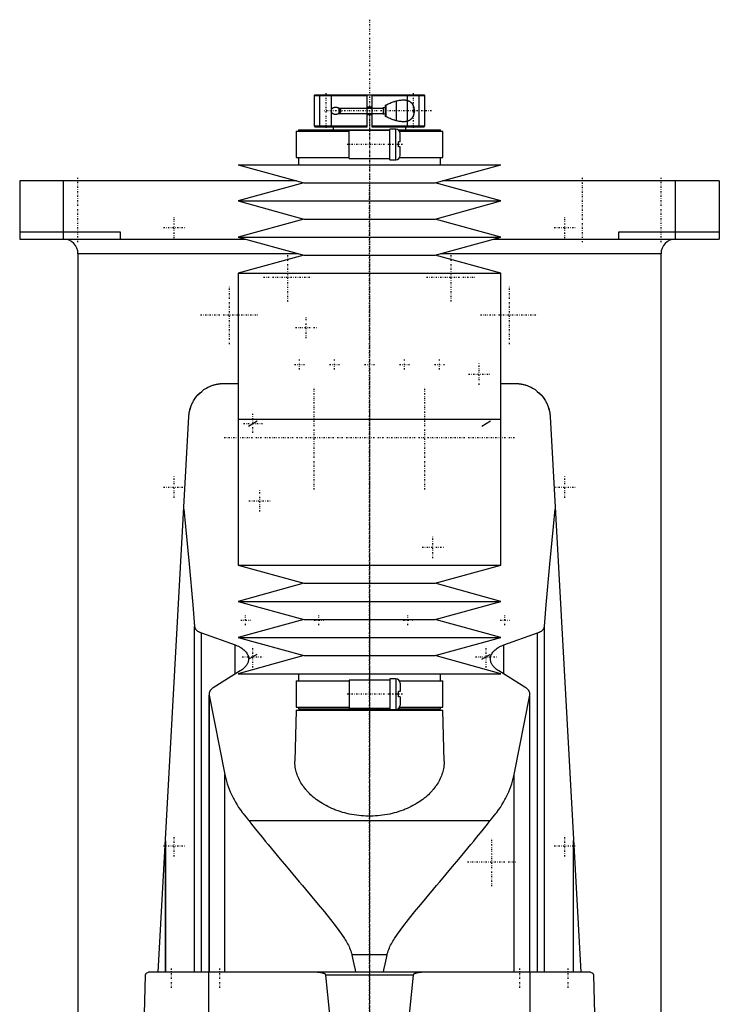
# Model space of a CAD drawing. Extents: x -120 to 120, y -123 to 443.
# Tile 2 of 2: x -120 to 120, y 106 to 443. Entities that reach past the tile are written whole.
import ezdxf

# ---------------------------------------------------------------- set-up
doc = ezdxf.new("R2010")
doc.units = 0
doc.linetypes.add('CENTER', pattern=[1.5, 0.45, -0.5, 0.05, -0.5])
for name, color, linetype in [('AM_0', 7, 'CONTINUOUS'), ('AM_10', 7, 'CONTINUOUS'), ('AM_7', 7, 'CENTER')]:
    doc.layers.add(name, color=color, linetype=linetype)

msp = doc.modelspace()

# ---------------------------------------------------------------- linework, layer by layer
at = {"layer": 'AM_0', "color": 7, "linetype": 'CONTINUOUS'}
for p, q in [((-18.7, 417.5), (-19, 417.2)), ((-19, 417.2), (-19, 406.8)), ((-19, 417.2), (-0.75, 417.2)), ((-18.7, 417.5), (18.7, 417.5)), ((-0.75, 406.5), (-0.75, 417.5)), ((0.75, 417.5), (0.75, 406.5)), ((0.75, 417.2), (19, 417.2)), ((9.1, 415.35), (9.1, 408.65)), ((19, 417.2), (18.7, 417.5)), ((19, 406.8), (19, 417.2)), ((-10.5, 412.93), (-10.5, 411.07)), ((-10.22, 412.73), (-10.22, 411.27)), ((0.75, 413.25), (-0.75, 413.25)), ((5.5, 410.02), (5.5, 413.98)), ((5.6, 414.03), (5.6, 409.97)), ((-0.75, 410.75), (0.75, 410.75)), ((-24.35, 405.5), (-24.35, 405)), ((-24.35, 405.5), (7, 405.5)), ((-19, 406.8), (-18.7, 406.5)), ((-19, 406.8), (-0.75, 406.8)), ((-18.7, 406.5), (-0.75, 406.5)), ((-13, 406.5), (-13.01, 406.51)), ((-12.5, 406.5), (-12.5, 405.5)), ((7, 405.3), (-7, 405.3)), ((-7, 395.7), (-7, 405.3)), ((0.75, 406.8), (19, 406.8)), ((0.75, 406.5), (18.7, 406.5)), ((9, 405.75), (7, 405.75)), ((7, 395.25), (7, 405.75)), ((9, 395.25), (9, 405.75)), ((9.83, 405.5), (24.35, 405.5)), ((12.5, 405.5), (12.5, 406.5)), ((13.01, 406.51), (13, 406.5)), ((18.7, 406.5), (19, 406.8)), ((24.35, 405), (24.35, 405.5)), ((-25.15, 405), (-25.15, 396)), ((-25.15, 405), (-7, 405)), ((10.3, 405), (25.15, 405)), ((10.5, 401.4), (10.5, 404.25)), ((25.15, 396), (25.15, 405)), ((10.5, 401.4), (10, 401.4)), ((10, 399.6), (10, 401.4)), ((10.5, 399.6), (10, 399.6)), ((10.5, 396.75), (10.5, 399.6)), ((-25.15, 396), (-7, 396)), ((-24.35, 396), (-24.35, 393.5)), ((-7, 395.7), (7, 395.7)), ((7, 395.25), (9, 395.25)), ((10.3, 396), (25.15, 396)), ((24.35, 393.5), (24.35, 396)), ((-45, 393.5), (-22.5, 387.3)), ((-45, 393.5), (45, 393.5)), ((22.5, 387.3), (45, 393.5)), ((-120, 388), (-120, 368)), ((-25.04, 388), (-120, 388)), ((-105, 368), (-105, 388)), ((-22.5, 387.3), (-45, 381.1)), ((-22.5, 387.3), (22.5, 387.3)), ((45, 381.1), (22.5, 387.3)), ((120, 388), (25.04, 388)), ((105, 368), (105, 388)), ((120, 388), (120, 368)), ((-45, 381.1), (-22.5, 374.9)), ((-45, 381.1), (45, 381.1)), ((22.5, 374.9), (45, 381.1)), ((-22.5, 374.9), (-45, 368.7)), ((-22.5, 374.9), (22.5, 374.9)), ((45, 368.7), (22.5, 374.9)), ((-120, 370.5), (-85.5, 370.5)), ((-85.5, 370.5), (-85.5, 368)), ((-45, 368.7), (-22.5, 362.5)), ((-45, 368.7), (45, 368.7)), ((22.5, 362.5), (45, 368.7)), ((85.5, 370.5), (120, 370.5)), ((85.5, 368), (85.5, 370.5)), ((-120, 368), (-42.46, 368)), ((42.46, 368), (120, 368)), ((-100, 363), (-100, 25)), ((-24.34, 363), (-100, 363)), ((-22.5, 362.5), (-45, 356.3)), ((-22.5, 362.5), (22.5, 362.5)), ((45, 356.3), (22.5, 362.5)), ((100, 363), (24.34, 363)), ((100, 25), (100, 363)), ((-45, 356.3), (-45, 306.25)), ((-45, 356.3), (45, 356.3)), ((45, 306.25), (45, 356.3)), ((-50, 318.5), (-45, 318.5)), ((45, 318.5), (50, 318.5)), ((-72.48, 116.6), (-61.98, 307.16)), ((-45, 306.25), (-45, 256.2)), ((-45, 306.25), (45, 306.25)), ((-45, 306.25), (0, 306.25)), ((45, 256.2), (45, 306.25)), ((61.98, 307.16), (72.48, 116.6)), ((-45, 256.2), (-22.5, 250)), ((-45, 256.2), (45, 256.2)), ((22.5, 250), (45, 256.2)), ((-22.5, 250), (-45, 243.8)), ((-22.5, 250), (22.5, 250)), ((45, 243.8), (22.5, 250)), ((-45, 243.8), (-22.5, 237.6)), ((-45, 243.8), (45, 243.8)), ((22.5, 237.6), (45, 243.8)), ((-22.5, 237.6), (-45, 231.4)), ((-22.5, 237.6), (22.5, 237.6)), ((45, 231.4), (22.5, 237.6)), ((-60, 116.6), (-60, 235.17)), ((-57.68, 116.6), (-57.68, 232.98)), ((-57.68, 232.98), (-46.13, 228.89)), ((46.13, 228.89), (57.68, 232.98)), ((57.68, 116.6), (57.68, 232.98)), ((60, 116.6), (60, 235.17)), ((-45, 231.4), (-22.5, 225.2)), ((-45, 231.4), (45, 231.4)), ((22.5, 225.2), (45, 231.4)), ((-46.13, 218.85), (-46.13, 228.89)), ((46.13, 218.85), (46.13, 228.89)), ((-22.5, 225.2), (-45, 219)), ((-22.5, 225.2), (22.5, 225.2)), ((45, 219), (22.5, 225.2)), ((-44.32, 219.97), (-53.59, 214.2)), ((53.59, 214.2), (44.32, 219.97)), ((-45, 219), (45, 219)), ((-25.15, 216.5), (-25.15, 207.5)), ((-25.15, 216.5), (-7, 216.5)), ((-24.35, 219), (-24.35, 216.5)), ((7, 216.8), (-7, 216.8)), ((-7, 216.8), (-7, 207.2)), ((9, 217.25), (7, 217.25)), ((7, 217.25), (7, 206.75)), ((9, 217.25), (9, 206.75)), ((10.3, 216.5), (25.15, 216.5)), ((24.35, 216.5), (24.35, 219)), ((25.15, 207.5), (25.15, 216.5)), ((10, 211.1), (10, 212.9)), ((10.5, 212.9), (10, 212.9)), ((10.5, 215.75), (10.5, 212.9)), ((-55, 212.05), (-55, 116.6)), ((-54.96, 116.6), (-54.96, 211.64)), ((-54.96, 211.64), (-49.57, 184.45)), ((10.5, 211.1), (10, 211.1)), ((10.5, 211.1), (10.5, 208.25)), ((49.57, 184.45), (54.96, 211.64)), ((54.96, 116.6), (54.96, 211.64)), ((55, 116.6), (55, 212.05)), ((-25.17, 206.5), (-25.59, 189.04)), ((-25.17, 206.5), (25.18, 206.5)), ((-25.15, 207.5), (-7, 207.5)), ((-24.35, 207.5), (-24.35, 207)), ((-24.35, 207), (7, 207)), ((-24.17, 207), (-24.17, 206.5)), ((-7, 207.2), (7, 207.2)), ((7, 206.75), (9, 206.75)), ((9.83, 207), (24.35, 207)), ((10.3, 207.5), (25.15, 207.5)), ((24.18, 206.5), (24.18, 207)), ((24.35, 207), (24.35, 207.5)), ((25.59, 189.04), (25.18, 206.5)), ((-49.57, 116.6), (-49.57, 184.45)), ((49.57, 116.6), (49.57, 184.45)), ((41.3, 168.52), (-41.3, 168.52)), ((-70, 116.6), (-70, 161.75)), ((-70, 161.67), (-70, 116.6)), ((70, 116.6), (70, 161.75)), ((70, 116.6), (70, 161.67)), ((6.05, 122.62), (-6.05, 122.62)), ((-79, 34.5), (-76.83, 115.63)), ((75.83, 116.6), (-75.83, 116.6)), ((-55.06, 34.5), (-55.06, 116.6)), ((14.95, 115.63), (-14.95, 115.63)), ((55.06, 34.5), (55.06, 116.6)), ((76.83, 115.63), (79, 34.5))]:
    msp.add_line(p, q, dxfattribs=at)
for points in [[(5.5, 413.98, 0), (5.67, 414.06, 0), (6.02, 414.22, 0), (6.37, 414.38, 0), (6.55, 414.45, 0), (6.72, 414.53, 0), (7.08, 414.67, 0), (7.43, 414.81, 0), (7.79, 414.94, 0), (8.14, 415.06, 0), (8.49, 415.17, 0), (8.67, 415.23, 0), (8.84, 415.28, 0), (9.19, 415.38, 0), (9.54, 415.47, 0), (9.88, 415.54, 0), (10.21, 415.61, 0), (10.55, 415.66, 0), (10.71, 415.69, 0), (10.87, 415.7, 0), (11.19, 415.73, 0), (11.51, 415.75, 0), (11.66, 415.75, 0)], [(11.66, 415.75, 0), (11.71, 415.75, 0), (11.81, 415.75, 0), (11.92, 415.74, 0), (11.97, 415.74, 0), (12.02, 415.74, 0), (12.12, 415.73, 0), (12.21, 415.72, 0), (12.31, 415.71, 0), (12.41, 415.7, 0), (12.5, 415.69, 0), (12.55, 415.68, 0), (12.6, 415.67, 0), (12.7, 415.65, 0), (12.79, 415.63, 0), (12.89, 415.6, 0), (12.98, 415.58, 0), (13.08, 415.55, 0), (13.13, 415.53, 0), (13.17, 415.51, 0), (13.27, 415.48, 0), (13.36, 415.44, 0), (13.41, 415.42, 0), (13.45, 415.4, 0), (13.54, 415.35, 0), (13.63, 415.31, 0), (13.68, 415.28, 0), (13.72, 415.26, 0), (13.81, 415.2, 0), (13.89, 415.15, 0), (13.98, 415.09, 0), (14.06, 415.02, 0), (14.14, 414.96, 0), (14.18, 414.92, 0), (14.22, 414.89, 0), (14.29, 414.81, 0), (14.36, 414.74, 0), (14.43, 414.66, 0), (14.5, 414.58, 0), (14.57, 414.5, 0), (14.6, 414.45, 0), (14.63, 414.41, 0), (14.69, 414.32, 0), (14.74, 414.23, 0), (14.8, 414.13, 0), (14.85, 414.03, 0), (14.9, 413.93, 0), (14.93, 413.88, 0), (14.95, 413.82, 0), (15, 413.71, 0), (15.04, 413.59, 0), (15.08, 413.48, 0), (15.12, 413.36, 0), (15.16, 413.23, 0), (15.17, 413.17, 0), (15.19, 413.11, 0), (15.22, 412.98, 0), (15.24, 412.85, 0), (15.26, 412.72, 0), (15.28, 412.59, 0), (15.29, 412.46, 0), (15.3, 412.39, 0), (15.3, 412.32, 0), (15.31, 412.19, 0), (15.31, 412.06, 0), (15.31, 412, 0), (15.31, 411.94, 0), (15.31, 411.81, 0), (15.3, 411.68, 0), (15.3, 411.61, 0), (15.29, 411.54, 0), (15.28, 411.41, 0), (15.26, 411.28, 0), (15.24, 411.15, 0), (15.22, 411.02, 0), (15.19, 410.89, 0), (15.17, 410.83, 0), (15.16, 410.77, 0), (15.12, 410.64, 0), (15.08, 410.52, 0), (15.04, 410.41, 0), (15, 410.29, 0), (14.95, 410.18, 0), (14.93, 410.12, 0), (14.9, 410.07, 0), (14.85, 409.97, 0), (14.8, 409.87, 0), (14.74, 409.77, 0), (14.69, 409.68, 0), (14.63, 409.59, 0), (14.6, 409.55, 0), (14.57, 409.5, 0), (14.5, 409.42, 0), (14.43, 409.34, 0), (14.36, 409.26, 0), (14.29, 409.19, 0), (14.22, 409.11, 0), (14.18, 409.08, 0), (14.14, 409.04, 0), (14.06, 408.98, 0), (13.98, 408.91, 0), (13.89, 408.85, 0), (13.81, 408.8, 0), (13.72, 408.74, 0), (13.68, 408.72, 0), (13.63, 408.69, 0), (13.54, 408.65, 0), (13.45, 408.6, 0), (13.41, 408.58, 0), (13.36, 408.56, 0), (13.27, 408.52, 0), (13.17, 408.49, 0), (13.13, 408.47, 0), (13.08, 408.45, 0), (12.98, 408.42, 0), (12.89, 408.4, 0), (12.79, 408.37, 0), (12.7, 408.35, 0), (12.6, 408.33, 0), (12.55, 408.32, 0), (12.5, 408.31, 0), (12.41, 408.3, 0), (12.31, 408.29, 0), (12.21, 408.28, 0), (12.12, 408.27, 0), (12.02, 408.26, 0), (11.97, 408.26, 0), (11.92, 408.26, 0), (11.81, 408.25, 0), (11.71, 408.25, 0), (11.66, 408.25, 0)], [(-11.66, 410.75, 0), (-11.68, 410.75, 0), (-11.72, 410.75, 0), (-11.75, 410.75, 0), (-11.77, 410.75, 0), (-11.79, 410.75, 0), (-11.82, 410.76, 0), (-11.86, 410.76, 0), (-11.9, 410.76, 0), (-11.93, 410.77, 0), (-11.97, 410.77, 0), (-11.99, 410.78, 0), (-12.01, 410.78, 0), (-12.04, 410.79, 0), (-12.08, 410.8, 0), (-12.12, 410.8, 0), (-12.15, 410.81, 0), (-12.19, 410.82, 0), (-12.21, 410.83, 0), (-12.22, 410.84, 0), (-12.26, 410.85, 0), (-12.3, 410.86, 0), (-12.31, 410.87, 0), (-12.33, 410.87, 0), (-12.36, 410.89, 0), (-12.4, 410.91, 0), (-12.42, 410.91, 0), (-12.43, 410.92, 0), (-12.47, 410.94, 0), (-12.5, 410.96, 0), (-12.53, 410.98, 0), (-12.56, 411, 0), (-12.59, 411.02, 0), (-12.61, 411.03, 0), (-12.62, 411.04, 0), (-12.65, 411.06, 0), (-12.68, 411.09, 0), (-12.71, 411.11, 0), (-12.74, 411.14, 0), (-12.77, 411.16, 0), (-12.78, 411.18, 0), (-12.79, 411.19, 0), (-12.82, 411.22, 0), (-12.85, 411.25, 0), (-12.87, 411.28, 0), (-12.89, 411.31, 0), (-12.92, 411.35, 0), (-12.93, 411.37, 0), (-12.94, 411.38, 0), (-12.96, 411.42, 0), (-12.98, 411.46, 0), (-13, 411.5, 0), (-13.02, 411.54, 0), (-13.04, 411.58, 0), (-13.04, 411.6, 0), (-13.05, 411.62, 0), (-13.06, 411.67, 0), (-13.08, 411.71, 0), (-13.09, 411.75, 0), (-13.1, 411.8, 0), (-13.1, 411.84, 0), (-13.1, 411.86, 0), (-13.11, 411.89, 0), (-13.11, 411.93, 0), (-13.11, 411.98, 0), (-13.11, 412, 0), (-13.11, 412.02, 0), (-13.11, 412.07, 0), (-13.11, 412.11, 0), (-13.1, 412.14, 0), (-13.1, 412.16, 0), (-13.1, 412.2, 0), (-13.09, 412.25, 0), (-13.08, 412.29, 0), (-13.06, 412.33, 0), (-13.05, 412.38, 0), (-13.04, 412.4, 0), (-13.04, 412.42, 0), (-13.02, 412.46, 0), (-13, 412.5, 0), (-12.98, 412.54, 0), (-12.96, 412.58, 0), (-12.94, 412.62, 0), (-12.93, 412.63, 0), (-12.92, 412.65, 0), (-12.89, 412.69, 0), (-12.87, 412.72, 0), (-12.85, 412.75, 0), (-12.82, 412.78, 0), (-12.79, 412.81, 0), (-12.78, 412.82, 0), (-12.77, 412.84, 0), (-12.74, 412.86, 0), (-12.71, 412.89, 0), (-12.68, 412.91, 0), (-12.65, 412.94, 0), (-12.62, 412.96, 0), (-12.61, 412.97, 0), (-12.59, 412.98, 0), (-12.56, 413, 0), (-12.53, 413.02, 0), (-12.5, 413.04, 0), (-12.47, 413.06, 0), (-12.43, 413.08, 0), (-12.42, 413.09, 0), (-12.4, 413.09, 0), (-12.36, 413.11, 0), (-12.33, 413.13, 0), (-12.31, 413.13, 0), (-12.3, 413.14, 0), (-12.26, 413.15, 0), (-12.22, 413.16, 0), (-12.21, 413.17, 0), (-12.19, 413.18, 0), (-12.15, 413.19, 0), (-12.12, 413.2, 0), (-12.08, 413.2, 0), (-12.04, 413.21, 0), (-12.01, 413.22, 0), (-11.99, 413.22, 0), (-11.97, 413.23, 0), (-11.93, 413.23, 0), (-11.9, 413.24, 0), (-11.86, 413.24, 0), (-11.82, 413.24, 0), (-11.79, 413.25, 0), (-11.77, 413.25, 0), (-11.75, 413.25, 0), (-11.72, 413.25, 0), (-11.68, 413.25, 0), (-11.66, 413.25, 0)], [(-11.66, 413.25, 0), (-11.62, 413.25, 0), (-11.54, 413.25, 0), (-11.46, 413.24, 0), (-11.42, 413.24, 0), (-11.38, 413.23, 0), (-11.3, 413.22, 0), (-11.21, 413.2, 0), (-11.13, 413.18, 0), (-11.04, 413.16, 0), (-10.96, 413.14, 0), (-10.92, 413.12, 0), (-10.88, 413.11, 0), (-10.79, 413.08, 0), (-10.71, 413.04, 0), (-10.63, 413, 0), (-10.55, 412.96, 0), (-10.47, 412.91, 0), (-10.44, 412.89, 0), (-10.4, 412.87, 0), (-10.33, 412.81, 0), (-10.26, 412.76, 0), (-10.22, 412.73, 0)], [(-10.22, 412.73, 0), (-10.19, 412.7, 0), (-10.13, 412.63, 0), (-10.09, 412.59, 0), (-10.08, 412.58, 0), (-10.07, 412.57, 0), (-10.06, 412.56, 0), (-10.06, 412.56, 0), (-10.05, 412.55, 0), (-10.04, 412.53, 0), (-10.04, 412.53, 0), (-10.03, 412.52, 0), (-10.02, 412.51, 0), (-10.01, 412.5, 0), (-10.01, 412.49, 0), (-10, 412.48, 0), (-9.99, 412.47, 0), (-9.99, 412.46, 0), (-9.98, 412.44, 0), (-9.97, 412.43, 0), (-9.96, 412.42, 0), (-9.96, 412.41, 0), (-9.95, 412.4, 0), (-9.95, 412.39, 0), (-9.94, 412.37, 0), (-9.93, 412.36, 0), (-9.93, 412.34, 0), (-9.92, 412.33, 0), (-9.92, 412.32, 0), (-9.91, 412.32, 0), (-9.91, 412.3, 0), (-9.9, 412.29, 0), (-9.89, 412.27, 0), (-9.89, 412.26, 0), (-9.88, 412.24, 0), (-9.88, 412.23, 0), (-9.88, 412.23, 0), (-9.88, 412.21, 0), (-9.87, 412.2, 0), (-9.87, 412.18, 0), (-9.86, 412.17, 0), (-9.86, 412.15, 0), (-9.86, 412.14, 0), (-9.86, 412.13, 0), (-9.86, 412.12, 0), (-9.85, 412.1, 0), (-9.85, 412.09, 0), (-9.85, 412.07, 0), (-9.85, 412.06, 0), (-9.85, 412.05, 0), (-9.85, 412.04, 0), (-9.85, 412.02, 0), (-9.85, 412.01, 0), (-9.85, 412, 0), (-9.85, 411.99, 0), (-9.85, 411.98, 0), (-9.85, 411.96, 0), (-9.85, 411.95, 0), (-9.85, 411.94, 0), (-9.85, 411.93, 0), (-9.85, 411.91, 0), (-9.85, 411.9, 0), (-9.86, 411.88, 0), (-9.86, 411.87, 0), (-9.86, 411.86, 0), (-9.86, 411.85, 0), (-9.86, 411.83, 0), (-9.87, 411.82, 0), (-9.87, 411.8, 0), (-9.88, 411.79, 0), (-9.88, 411.77, 0), (-9.88, 411.77, 0), (-9.88, 411.76, 0), (-9.89, 411.74, 0), (-9.89, 411.73, 0), (-9.9, 411.71, 0), (-9.91, 411.7, 0), (-9.91, 411.68, 0), (-9.92, 411.68, 0), (-9.92, 411.67, 0), (-9.93, 411.66, 0), (-9.93, 411.64, 0), (-9.94, 411.63, 0), (-9.95, 411.61, 0), (-9.95, 411.6, 0), (-9.96, 411.59, 0), (-9.96, 411.58, 0), (-9.97, 411.57, 0), (-9.98, 411.56, 0), (-9.99, 411.54, 0), (-9.99, 411.53, 0), (-10, 411.52, 0), (-10.01, 411.51, 0), (-10.01, 411.5, 0), (-10.02, 411.49, 0), (-10.03, 411.48, 0), (-10.04, 411.47, 0), (-10.04, 411.47, 0), (-10.05, 411.45, 0), (-10.06, 411.44, 0), (-10.06, 411.44, 0), (-10.07, 411.43, 0), (-10.08, 411.42, 0), (-10.09, 411.41, 0), (-10.13, 411.37, 0), (-10.19, 411.3, 0), (-10.22, 411.27, 0)], [(-10.22, 411.27, 0), (-10.26, 411.24, 0), (-10.33, 411.19, 0), (-10.4, 411.13, 0), (-10.44, 411.11, 0), (-10.47, 411.09, 0), (-10.55, 411.04, 0), (-10.63, 411, 0), (-10.71, 410.96, 0), (-10.79, 410.92, 0), (-10.88, 410.89, 0), (-10.92, 410.88, 0), (-10.96, 410.86, 0), (-11.04, 410.84, 0), (-11.13, 410.82, 0), (-11.21, 410.8, 0), (-11.3, 410.78, 0), (-11.38, 410.77, 0), (-11.42, 410.76, 0), (-11.46, 410.76, 0), (-11.54, 410.75, 0), (-11.62, 410.75, 0), (-11.66, 410.75, 0)], [(11.66, 408.25, 0), (11.51, 408.25, 0), (11.19, 408.27, 0), (10.87, 408.3, 0), (10.71, 408.31, 0), (10.55, 408.34, 0), (10.21, 408.39, 0), (9.88, 408.46, 0), (9.54, 408.53, 0), (9.19, 408.62, 0), (8.84, 408.72, 0), (8.67, 408.77, 0), (8.49, 408.83, 0), (8.14, 408.94, 0), (7.79, 409.06, 0), (7.43, 409.19, 0), (7.08, 409.33, 0), (6.72, 409.47, 0), (6.55, 409.55, 0), (6.37, 409.62, 0), (6.02, 409.78, 0), (5.67, 409.94, 0), (5.5, 410.02, 0)], [(-61.98, 307.16, 0), (-61.96, 307.53, 0), (-61.87, 308.27, 0), (-61.74, 309.01, 0), (-61.65, 309.37, 0), (-61.55, 309.74, 0), (-61.32, 310.47, 0), (-61.04, 311.19, 0), (-60.71, 311.91, 0), (-60.33, 312.6, 0), (-59.9, 313.28, 0), (-59.66, 313.62, 0), (-59.41, 313.95, 0), (-58.86, 314.59, 0), (-58.25, 315.21, 0), (-57.57, 315.81, 0), (-56.8, 316.39, 0), (-55.93, 316.93, 0), (-55.41, 317.21, 0), (-55.32, 317.26, 0), (-55.13, 317.35, 0), (-54.93, 317.44, 0), (-54.82, 317.49, 0), (-54.72, 317.53, 0), (-54.5, 317.63, 0), (-54.27, 317.71, 0), (-54.03, 317.8, 0), (-53.79, 317.89, 0), (-53.53, 317.97, 0), (-53.39, 318.01, 0), (-53.26, 318.05, 0), (-52.97, 318.13, 0), (-52.67, 318.2, 0), (-52.49, 318.24, 0), (-52.44, 318.25, 0), (-52.38, 318.26, 0), (-52.36, 318.27, 0), (-52.33, 318.27, 0), (-52.27, 318.28, 0), (-52.21, 318.29, 0), (-52.15, 318.31, 0), (-52.09, 318.32, 0), (-52.03, 318.33, 0), (-52, 318.33, 0), (-51.97, 318.34, 0), (-51.91, 318.35, 0), (-51.84, 318.36, 0), (-51.78, 318.37, 0), (-51.71, 318.38, 0), (-51.64, 318.39, 0), (-51.61, 318.39, 0), (-51.57, 318.4, 0), (-51.5, 318.41, 0), (-51.43, 318.41, 0), (-51.4, 318.42, 0), (-51.36, 318.42, 0), (-51.29, 318.43, 0), (-51.21, 318.44, 0), (-51.18, 318.44, 0), (-51.14, 318.45, 0), (-51.06, 318.45, 0), (-50.99, 318.46, 0), (-50.91, 318.47, 0), (-50.83, 318.47, 0), (-50.76, 318.48, 0), (-50.72, 318.48, 0), (-50.68, 318.48, 0), (-50.6, 318.48, 0), (-50.52, 318.49, 0), (-50.44, 318.49, 0), (-50.36, 318.49, 0), (-50.28, 318.5, 0), (-50.24, 318.5, 0), (-50.2, 318.5, 0), (-50.12, 318.5, 0), (-50.04, 318.5, 0), (-50, 318.5, 0)], [(50, 318.5, 0), (50.04, 318.5, 0), (50.12, 318.5, 0), (50.2, 318.5, 0), (50.24, 318.5, 0), (50.28, 318.5, 0), (50.36, 318.49, 0), (50.44, 318.49, 0), (50.52, 318.49, 0), (50.6, 318.48, 0), (50.68, 318.48, 0), (50.72, 318.48, 0), (50.76, 318.48, 0), (50.83, 318.47, 0), (50.91, 318.47, 0), (50.99, 318.46, 0), (51.06, 318.45, 0), (51.14, 318.45, 0), (51.18, 318.44, 0), (51.21, 318.44, 0), (51.29, 318.43, 0), (51.36, 318.42, 0), (51.4, 318.42, 0), (51.43, 318.41, 0), (51.5, 318.41, 0), (51.57, 318.4, 0), (51.61, 318.39, 0), (51.64, 318.39, 0), (51.71, 318.38, 0), (51.78, 318.37, 0), (51.84, 318.36, 0), (51.91, 318.35, 0), (51.97, 318.34, 0), (52, 318.33, 0), (52.03, 318.33, 0), (52.09, 318.32, 0), (52.15, 318.31, 0), (52.21, 318.29, 0), (52.27, 318.28, 0), (52.33, 318.27, 0), (52.36, 318.27, 0), (52.38, 318.26, 0), (52.44, 318.25, 0), (52.49, 318.24, 0), (52.67, 318.2, 0), (52.97, 318.13, 0), (53.26, 318.05, 0), (53.39, 318.01, 0), (53.53, 317.97, 0), (53.79, 317.89, 0), (54.03, 317.8, 0), (54.27, 317.71, 0), (54.5, 317.63, 0), (54.72, 317.53, 0), (54.82, 317.49, 0), (54.93, 317.44, 0), (55.13, 317.35, 0), (55.32, 317.26, 0), (55.41, 317.21, 0), (55.93, 316.93, 0), (56.8, 316.39, 0), (57.57, 315.81, 0), (58.25, 315.21, 0), (58.86, 314.59, 0), (59.41, 313.95, 0), (59.66, 313.62, 0), (59.9, 313.28, 0), (60.33, 312.6, 0), (60.71, 311.91, 0), (61.04, 311.19, 0), (61.32, 310.47, 0), (61.55, 309.74, 0), (61.65, 309.37, 0), (61.74, 309.01, 0), (61.87, 308.27, 0), (61.96, 307.53, 0), (61.98, 307.16, 0)], [(-60.27, 312.71, 0), (-60.18, 312.86, 0), (-59.99, 313.14, 0), (-59.8, 313.42, 0), (-59.71, 313.56, 0), (-59.61, 313.69, 0), (-59.42, 313.93, 0), (-59.24, 314.16, 0), (-59.07, 314.36, 0), (-58.91, 314.54, 0), (-58.76, 314.7, 0), (-58.69, 314.78, 0), (-58.62, 314.85, 0), (-58.49, 314.99, 0), (-58.37, 315.1, 0), (-58.26, 315.2, 0), (-58.18, 315.28, 0), (-58.11, 315.35, 0), (-58.08, 315.37, 0), (-58.05, 315.4, 0), (-58.02, 315.43, 0), (-58, 315.44, 0), (-58, 315.44, 0)], [(58, 315.44, 0), (58, 315.44, 0), (58.02, 315.43, 0), (58.05, 315.4, 0), (58.08, 315.37, 0), (58.11, 315.35, 0), (58.18, 315.28, 0), (58.26, 315.2, 0), (58.37, 315.1, 0), (58.49, 314.99, 0), (58.62, 314.85, 0), (58.69, 314.78, 0), (58.76, 314.7, 0), (58.91, 314.54, 0), (59.07, 314.36, 0), (59.24, 314.16, 0), (59.42, 313.93, 0), (59.61, 313.69, 0), (59.71, 313.56, 0), (59.8, 313.42, 0), (59.99, 313.14, 0), (60.18, 312.86, 0), (60.27, 312.71, 0)], [(-61.98, 307.16, 0), (-61.97, 307.32, 0), (-61.94, 307.65, 0), (-61.91, 307.97, 0), (-61.89, 308.13, 0), (-61.86, 308.3, 0), (-61.81, 308.62, 0), (-61.75, 308.94, 0), (-61.68, 309.26, 0), (-61.6, 309.57, 0), (-61.51, 309.89, 0), (-61.47, 310.04, 0), (-61.42, 310.2, 0), (-61.31, 310.51, 0), (-61.2, 310.81, 0), (-61.08, 311.11, 0), (-60.95, 311.41, 0), (-60.81, 311.71, 0), (-60.74, 311.86, 0), (-60.66, 312, 0), (-60.51, 312.29, 0), (-60.35, 312.57, 0), (-60.27, 312.71, 0)], [(60.27, 312.71, 0), (60.35, 312.57, 0), (60.51, 312.29, 0), (60.66, 312, 0), (60.74, 311.86, 0), (60.81, 311.71, 0), (60.95, 311.41, 0), (61.08, 311.11, 0), (61.2, 310.81, 0), (61.31, 310.51, 0), (61.42, 310.2, 0), (61.47, 310.04, 0), (61.51, 309.89, 0), (61.6, 309.57, 0), (61.68, 309.26, 0), (61.75, 308.94, 0), (61.81, 308.62, 0), (61.86, 308.3, 0), (61.89, 308.13, 0), (61.91, 307.97, 0), (61.94, 307.65, 0), (61.97, 307.32, 0), (61.98, 307.16, 0)], [(-63.73, 275.44, 0), (-63.09, 269.45, 0), (-61.84, 256.58, 0), (-60.6, 242.59, 0), (-60, 235.17, 0)], [(60, 235.17, 0), (60.6, 242.59, 0), (61.84, 256.58, 0), (63.09, 269.45, 0), (63.73, 275.44, 0)], [(-60, 235.17, 0), (-59.99, 235.1, 0), (-59.96, 234.97, 0), (-59.93, 234.83, 0), (-59.9, 234.76, 0), (-59.88, 234.69, 0), (-59.81, 234.55, 0), (-59.73, 234.41, 0), (-59.64, 234.27, 0), (-59.53, 234.14, 0), (-59.41, 234.01, 0), (-59.34, 233.94, 0), (-59.28, 233.88, 0), (-59.13, 233.75, 0), (-58.97, 233.63, 0), (-58.81, 233.52, 0), (-58.63, 233.41, 0), (-58.44, 233.31, 0), (-58.34, 233.26, 0), (-58.24, 233.21, 0), (-58.03, 233.12, 0), (-57.8, 233.03, 0), (-57.68, 232.98, 0)], [(57.68, 232.98, 0), (57.8, 233.03, 0), (58.03, 233.12, 0), (58.24, 233.21, 0), (58.34, 233.26, 0), (58.44, 233.31, 0), (58.63, 233.41, 0), (58.81, 233.52, 0), (58.97, 233.63, 0), (59.13, 233.75, 0), (59.28, 233.88, 0), (59.34, 233.94, 0), (59.41, 234.01, 0), (59.53, 234.14, 0), (59.64, 234.27, 0), (59.73, 234.41, 0), (59.81, 234.55, 0), (59.88, 234.69, 0), (59.9, 234.76, 0), (59.93, 234.83, 0), (59.96, 234.97, 0), (59.99, 235.1, 0), (60, 235.17, 0)], [(-46.13, 228.89, 0), (-45.89, 228.8, 0), (-45.41, 228.6, 0), (-44.96, 228.4, 0), (-44.75, 228.29, 0), (-44.54, 228.18, 0), (-44.16, 227.95, 0), (-43.79, 227.72, 0), (-43.44, 227.46, 0), (-43.12, 227.2, 0), (-42.83, 226.92, 0), (-42.69, 226.78, 0), (-42.56, 226.64, 0), (-42.32, 226.35, 0), (-42.11, 226.05, 0), (-41.94, 225.74, 0), (-41.79, 225.44, 0), (-41.67, 225.13, 0), (-41.63, 224.97, 0), (-41.59, 224.82, 0), (-41.53, 224.51, 0), (-41.5, 224.21, 0), (-41.5, 224.06, 0)], [(41.5, 224.06, 0), (41.5, 224.21, 0), (41.53, 224.51, 0), (41.59, 224.82, 0), (41.63, 224.97, 0), (41.67, 225.13, 0), (41.79, 225.44, 0), (41.94, 225.74, 0), (42.11, 226.05, 0), (42.32, 226.35, 0), (42.56, 226.64, 0), (42.69, 226.78, 0), (42.83, 226.92, 0), (43.12, 227.2, 0), (43.44, 227.46, 0), (43.79, 227.72, 0), (44.16, 227.96, 0), (44.55, 228.18, 0), (44.75, 228.29, 0), (44.96, 228.4, 0), (45.41, 228.6, 0), (45.89, 228.8, 0), (46.13, 228.89, 0)], [(-41.5, 224.06, 0), (-41.5, 223.94, 0), (-41.52, 223.7, 0), (-41.55, 223.47, 0), (-41.58, 223.34, 0), (-41.6, 223.22, 0), (-41.67, 222.98, 0), (-41.76, 222.74, 0), (-41.86, 222.5, 0), (-41.99, 222.25, 0), (-42.13, 222.01, 0), (-42.21, 221.9, 0), (-42.29, 221.78, 0), (-42.47, 221.54, 0), (-42.67, 221.31, 0), (-42.88, 221.09, 0), (-43.11, 220.87, 0), (-43.35, 220.66, 0), (-43.48, 220.55, 0), (-43.61, 220.45, 0), (-43.89, 220.25, 0), (-44.17, 220.06, 0), (-44.32, 219.97, 0)], [(44.32, 219.97, 0), (44.17, 220.06, 0), (43.88, 220.25, 0), (43.61, 220.45, 0), (43.48, 220.56, 0), (43.35, 220.66, 0), (43.1, 220.87, 0), (42.88, 221.09, 0), (42.66, 221.32, 0), (42.47, 221.55, 0), (42.29, 221.78, 0), (42.21, 221.9, 0), (42.13, 222.02, 0), (41.99, 222.26, 0), (41.86, 222.5, 0), (41.76, 222.74, 0), (41.67, 222.98, 0), (41.6, 223.22, 0), (41.58, 223.35, 0), (41.55, 223.47, 0), (41.52, 223.7, 0), (41.5, 223.94, 0), (41.5, 224.06, 0)], [(-53.59, 214.2, 0), (-53.66, 214.15, 0), (-53.81, 214.05, 0), (-53.95, 213.94, 0), (-54.01, 213.89, 0), (-54.08, 213.84, 0), (-54.2, 213.72, 0), (-54.31, 213.61, 0), (-54.42, 213.49, 0), (-54.52, 213.37, 0), (-54.61, 213.25, 0), (-54.65, 213.19, 0), (-54.69, 213.13, 0), (-54.76, 213, 0), (-54.82, 212.87, 0), (-54.87, 212.75, 0), (-54.92, 212.62, 0), (-54.95, 212.49, 0), (-54.96, 212.43, 0), (-54.97, 212.36, 0), (-54.99, 212.24, 0), (-55, 212.11, 0), (-55, 212.05, 0)], [(55, 212.05, 0), (55, 212.11, 0), (54.99, 212.24, 0), (54.97, 212.36, 0), (54.96, 212.43, 0), (54.95, 212.49, 0), (54.92, 212.62, 0), (54.87, 212.75, 0), (54.82, 212.87, 0), (54.76, 213, 0), (54.69, 213.13, 0), (54.65, 213.19, 0), (54.61, 213.25, 0), (54.52, 213.37, 0), (54.42, 213.49, 0), (54.31, 213.61, 0), (54.2, 213.72, 0), (54.08, 213.84, 0), (54.01, 213.89, 0), (53.95, 213.94, 0), (53.81, 214.05, 0), (53.66, 214.15, 0), (53.59, 214.2, 0)], [(-55, 212.05, 0), (-55, 211.98, 0), (-54.99, 211.85, 0), (-54.97, 211.71, 0), (-54.96, 211.64, 0)], [(54.96, 211.64, 0), (54.97, 211.71, 0), (54.99, 211.85, 0), (55, 211.98, 0), (55, 212.05, 0)], [(25.59, 189.04, 0), (25.59, 188.81, 0), (25.59, 188.35, 0), (25.56, 187.87, 0), (25.54, 187.64, 0), (25.52, 187.4, 0), (25.46, 186.92, 0), (25.38, 186.43, 0), (25.28, 185.95, 0), (25.16, 185.46, 0), (25.02, 184.97, 0), (24.95, 184.73, 0), (24.87, 184.49, 0), (24.69, 184, 0), (24.49, 183.51, 0), (24.28, 183.02, 0), (24.04, 182.54, 0), (23.78, 182.06, 0), (23.65, 181.82, 0), (23.51, 181.58, 0), (23.21, 181.1, 0), (22.9, 180.63, 0), (22.74, 180.4, 0), (22.57, 180.17, 0), (22.22, 179.71, 0), (21.85, 179.25, 0), (21.66, 179.03, 0), (21.46, 178.8, 0), (21.06, 178.36, 0), (20.63, 177.93, 0), (20.19, 177.51, 0), (19.74, 177.09, 0), (19.27, 176.68, 0), (19.03, 176.48, 0), (18.78, 176.28, 0), (18.28, 175.9, 0), (17.77, 175.52, 0), (17.24, 175.15, 0), (16.69, 174.79, 0), (16.12, 174.44, 0), (15.82, 174.26, 0), (15.52, 174.09, 0), (14.9, 173.75, 0), (14.26, 173.41, 0), (13.6, 173.09, 0), (12.93, 172.79, 0), (12.23, 172.49, 0), (11.87, 172.35, 0), (11.51, 172.21, 0), (10.78, 171.95, 0), (10.04, 171.7, 0), (9.28, 171.46, 0), (8.5, 171.25, 0), (7.72, 171.05, 0), (7.32, 170.96, 0), (6.93, 170.87, 0), (6.12, 170.71, 0), (5.31, 170.57, 0), (4.5, 170.45, 0), (3.68, 170.35, 0), (2.86, 170.27, 0), (2.45, 170.24, 0), (2.04, 170.21, 0), (1.22, 170.17, 0), (0.41, 170.15, 0), (0, 170.15, 0), (-0.41, 170.15, 0), (-1.22, 170.17, 0), (-2.04, 170.21, 0), (-2.45, 170.24, 0), (-2.86, 170.27, 0), (-3.68, 170.35, 0), (-4.5, 170.45, 0), (-5.31, 170.57, 0), (-6.12, 170.71, 0), (-6.93, 170.87, 0), (-7.32, 170.96, 0), (-7.72, 171.05, 0), (-8.5, 171.25, 0), (-9.28, 171.46, 0), (-10.04, 171.7, 0), (-10.78, 171.95, 0), (-11.51, 172.21, 0), (-11.87, 172.35, 0), (-12.23, 172.49, 0), (-12.93, 172.79, 0), (-13.6, 173.09, 0), (-14.26, 173.41, 0), (-14.9, 173.75, 0), (-15.52, 174.09, 0), (-15.82, 174.26, 0), (-16.12, 174.44, 0), (-16.69, 174.79, 0), (-17.24, 175.15, 0), (-17.77, 175.52, 0), (-18.28, 175.9, 0), (-18.78, 176.28, 0), (-19.03, 176.48, 0), (-19.27, 176.68, 0), (-19.74, 177.09, 0), (-20.19, 177.51, 0), (-20.63, 177.93, 0), (-21.06, 178.36, 0), (-21.46, 178.8, 0), (-21.66, 179.03, 0), (-21.85, 179.25, 0), (-22.22, 179.71, 0), (-22.57, 180.17, 0), (-22.74, 180.4, 0), (-22.9, 180.63, 0), (-23.21, 181.1, 0), (-23.51, 181.58, 0), (-23.65, 181.82, 0), (-23.78, 182.06, 0), (-24.04, 182.54, 0), (-24.28, 183.02, 0), (-24.49, 183.51, 0), (-24.69, 184, 0), (-24.87, 184.49, 0), (-24.95, 184.73, 0), (-25.02, 184.97, 0), (-25.16, 185.46, 0), (-25.28, 185.95, 0), (-25.38, 186.43, 0), (-25.46, 186.92, 0), (-25.52, 187.4, 0), (-25.54, 187.64, 0), (-25.56, 187.87, 0), (-25.59, 188.35, 0), (-25.59, 188.81, 0), (-25.59, 189.04, 0)], [(-49.57, 184.45, 0), (-49.48, 184, 0), (-49.28, 183.08, 0), (-49.04, 182.16, 0), (-48.91, 181.7, 0), (-48.77, 181.24, 0), (-48.47, 180.33, 0), (-48.13, 179.42, 0), (-47.76, 178.51, 0), (-47.36, 177.6, 0), (-46.93, 176.7, 0), (-46.7, 176.26, 0), (-46.46, 175.81, 0), (-45.97, 174.92, 0), (-45.44, 174.04, 0), (-44.89, 173.16, 0), (-44.3, 172.3, 0), (-43.68, 171.44, 0), (-43.36, 171.01, 0), (-43.04, 170.59, 0), (-42.36, 169.75, 0), (-41.66, 168.93, 0), (-41.3, 168.52, 0)], [(41.3, 168.52, 0), (41.66, 168.93, 0), (42.36, 169.75, 0), (43.04, 170.59, 0), (43.36, 171.01, 0), (43.68, 171.44, 0), (44.3, 172.3, 0), (44.89, 173.16, 0), (45.44, 174.04, 0), (45.97, 174.92, 0), (46.46, 175.81, 0), (46.7, 176.26, 0), (46.93, 176.7, 0), (47.36, 177.6, 0), (47.76, 178.51, 0), (48.13, 179.42, 0), (48.47, 180.33, 0), (48.77, 181.24, 0), (48.91, 181.7, 0), (49.04, 182.16, 0), (49.28, 183.08, 0), (49.48, 184, 0), (49.57, 184.45, 0)], [(-41.3, 168.52, 0), (-40.44, 167.42, 0), (-38.64, 165.15, 0), (-36.74, 162.81, 0), (-35.76, 161.61, 0), (-34.77, 160.4, 0), (-32.72, 157.92, 0), (-30.63, 155.41, 0), (-28.48, 152.85, 0), (-26.31, 150.27, 0), (-24.12, 147.67, 0), (-23.03, 146.37, 0), (-21.93, 145.07, 0), (-19.76, 142.48, 0), (-17.6, 139.89, 0), (-15.49, 137.32, 0), (-13.43, 134.76, 0), (-11.45, 132.21, 0), (-10.51, 130.94, 0), (-9.59, 129.67, 0), (-8.57, 128.15, 0), (-8.3, 127.72, 0), (-8.03, 127.27, 0), (-7.89, 127.05, 0), (-7.76, 126.83, 0), (-7.51, 126.37, 0), (-7.26, 125.91, 0), (-7.03, 125.44, 0), (-6.81, 124.96, 0), (-6.6, 124.47, 0), (-6.5, 124.22, 0), (-6.41, 123.97, 0), (-6.25, 123.44, 0), (-6.11, 122.9, 0), (-6.05, 122.62, 0)], [(6.05, 122.62, 0), (6.11, 122.9, 0), (6.25, 123.44, 0), (6.41, 123.97, 0), (6.5, 124.22, 0), (6.6, 124.47, 0), (6.81, 124.96, 0), (7.03, 125.44, 0), (7.26, 125.91, 0), (7.51, 126.37, 0), (7.76, 126.83, 0), (7.89, 127.05, 0), (8.03, 127.27, 0), (8.3, 127.72, 0), (8.57, 128.15, 0), (9.59, 129.67, 0), (10.51, 130.94, 0), (11.45, 132.21, 0), (13.43, 134.76, 0), (15.49, 137.32, 0), (17.6, 139.89, 0), (19.76, 142.48, 0), (21.93, 145.07, 0), (23.03, 146.37, 0), (24.12, 147.67, 0), (26.31, 150.27, 0), (28.48, 152.85, 0), (30.63, 155.41, 0), (32.72, 157.92, 0), (34.77, 160.4, 0), (35.76, 161.61, 0), (36.74, 162.81, 0), (38.64, 165.15, 0), (40.44, 167.42, 0), (41.3, 168.52, 0)], [(-6.05, 122.62, 0), (-5.83, 121.51, 0), (-5.4, 119.43, 0), (-4.97, 117.5, 0), (-4.76, 116.6, 0)], [(4.76, 116.6, 0), (4.97, 117.5, 0), (5.4, 119.43, 0), (5.83, 121.51, 0), (6.05, 122.62, 0)], [(-76.83, 115.63, 0), (-76.83, 115.63, 0), (-76.83, 115.63, 0), (-76.83, 115.63, 0), (-76.83, 115.63, 0), (-76.83, 115.63, 0), (-76.83, 115.63, 0), (-76.83, 115.63, 0), (-76.83, 115.63, 0), (-76.83, 115.64, 0), (-76.83, 115.64, 0), (-76.83, 115.64, 0), (-76.83, 115.65, 0), (-76.83, 115.65, 0), (-76.83, 115.65, 0), (-76.83, 115.66, 0), (-76.83, 115.66, 0), (-76.83, 115.66, 0), (-76.83, 115.66, 0), (-76.83, 115.66, 0), (-76.83, 115.67, 0), (-76.83, 115.67, 0), (-76.83, 115.67, 0), (-76.83, 115.68, 0), (-76.83, 115.68, 0), (-76.83, 115.68, 0), (-76.83, 115.68, 0), (-76.83, 115.68, 0), (-76.83, 115.69, 0), (-76.83, 115.69, 0), (-76.82, 115.71, 0), (-76.82, 115.72, 0), (-76.82, 115.73, 0), (-76.82, 115.74, 0), (-76.82, 115.75, 0), (-76.82, 115.75, 0), (-76.82, 115.76, 0), (-76.82, 115.76, 0), (-76.82, 115.77, 0), (-76.81, 115.8, 0), (-76.81, 115.82, 0), (-76.8, 115.83, 0), (-76.79, 115.87, 0), (-76.78, 115.9, 0), (-76.75, 115.98, 0), (-76.7, 116.09, 0), (-76.68, 116.13, 0), (-76.65, 116.17, 0), (-76.6, 116.24, 0), (-76.55, 116.3, 0), (-76.35, 116.45, 0), (-76, 116.59, 0), (-75.83, 116.6, 0)], [(-14.95, 115.63, 0), (-14.95, 115.63, 0), (-14.95, 115.63, 0), (-14.95, 115.64, 0), (-14.95, 115.64, 0), (-14.95, 115.64, 0), (-14.95, 115.65, 0), (-14.95, 115.65, 0), (-14.95, 115.66, 0), (-14.95, 115.67, 0), (-14.95, 115.67, 0), (-14.95, 115.67, 0), (-14.96, 115.68, 0), (-14.96, 115.68, 0), (-14.96, 115.69, 0), (-14.96, 115.69, 0), (-14.96, 115.7, 0), (-14.96, 115.7, 0), (-14.96, 115.71, 0), (-14.97, 115.71, 0), (-14.97, 115.71, 0), (-14.97, 115.72, 0), (-14.97, 115.72, 0), (-14.97, 115.72, 0), (-14.97, 115.73, 0), (-14.98, 115.73, 0), (-14.98, 115.74, 0), (-14.98, 115.74, 0), (-14.98, 115.74, 0), (-14.98, 115.75, 0), (-14.99, 115.75, 0), (-14.99, 115.76, 0), (-14.99, 115.76, 0), (-14.99, 115.77, 0), (-15, 115.77, 0), (-15, 115.77, 0), (-15, 115.78, 0), (-15.01, 115.79, 0), (-15.03, 115.82, 0), (-15.05, 115.84, 0), (-15.07, 115.87, 0), (-15.09, 115.88, 0), (-15.1, 115.89, 0), (-15.12, 115.91, 0), (-15.15, 115.93, 0), (-15.17, 115.95, 0), (-15.2, 115.97, 0), (-15.23, 115.99, 0), (-15.24, 116, 0), (-15.26, 116.01, 0), (-15.28, 116.03, 0), (-15.31, 116.04, 0), (-15.33, 116.05, 0), (-15.34, 116.06, 0), (-15.37, 116.08, 0), (-15.4, 116.09, 0), (-15.41, 116.1, 0), (-15.43, 116.11, 0), (-15.46, 116.12, 0), (-15.49, 116.13, 0), (-15.59, 116.18, 0), (-15.76, 116.24, 0), (-15.94, 116.3, 0), (-16.13, 116.36, 0), (-16.32, 116.4, 0), (-16.41, 116.42, 0), (-16.51, 116.44, 0), (-16.71, 116.48, 0), (-16.9, 116.51, 0), (-17.1, 116.54, 0), (-17.29, 116.56, 0), (-17.49, 116.57, 0), (-17.58, 116.58, 0), (-17.68, 116.59, 0), (-17.87, 116.6, 0), (-18.05, 116.6, 0), (-18.15, 116.6, 0)], [(-12.5, 90.94, 0), (-14.95, 115.63, 0)], [(14.95, 115.63, 0), (12.5, 90.94, 0)], [(18.15, 116.6, 0), (18.05, 116.6, 0), (17.87, 116.6, 0), (17.68, 116.59, 0), (17.58, 116.58, 0), (17.49, 116.57, 0), (17.29, 116.56, 0), (17.1, 116.54, 0), (16.9, 116.51, 0), (16.71, 116.48, 0), (16.51, 116.44, 0), (16.41, 116.42, 0), (16.32, 116.4, 0), (16.13, 116.36, 0), (15.94, 116.3, 0), (15.76, 116.24, 0), (15.59, 116.18, 0), (15.49, 116.13, 0), (15.46, 116.12, 0), (15.43, 116.11, 0), (15.41, 116.1, 0), (15.4, 116.09, 0), (15.37, 116.08, 0), (15.34, 116.06, 0), (15.33, 116.05, 0), (15.31, 116.04, 0), (15.28, 116.03, 0), (15.26, 116.01, 0), (15.24, 116, 0), (15.23, 115.99, 0), (15.2, 115.97, 0), (15.17, 115.95, 0), (15.15, 115.93, 0), (15.12, 115.91, 0), (15.1, 115.89, 0), (15.09, 115.88, 0), (15.07, 115.87, 0), (15.05, 115.84, 0), (15.03, 115.82, 0), (15.01, 115.79, 0), (15, 115.78, 0), (15, 115.77, 0), (15, 115.77, 0), (14.99, 115.77, 0), (14.99, 115.76, 0), (14.99, 115.76, 0), (14.99, 115.75, 0), (14.98, 115.75, 0), (14.98, 115.74, 0), (14.98, 115.74, 0), (14.98, 115.74, 0), (14.98, 115.73, 0), (14.97, 115.73, 0), (14.97, 115.72, 0), (14.97, 115.72, 0), (14.97, 115.72, 0), (14.97, 115.71, 0), (14.97, 115.71, 0), (14.96, 115.71, 0), (14.96, 115.7, 0), (14.96, 115.7, 0), (14.96, 115.69, 0), (14.96, 115.69, 0), (14.96, 115.68, 0), (14.96, 115.68, 0), (14.95, 115.67, 0), (14.95, 115.67, 0), (14.95, 115.67, 0), (14.95, 115.66, 0), (14.95, 115.65, 0), (14.95, 115.65, 0), (14.95, 115.64, 0), (14.95, 115.64, 0), (14.95, 115.64, 0), (14.95, 115.63, 0), (14.95, 115.63, 0), (14.95, 115.63, 0)], [(75.83, 116.6, 0), (76, 116.59, 0), (76.35, 116.45, 0), (76.55, 116.3, 0), (76.6, 116.24, 0), (76.65, 116.17, 0), (76.68, 116.13, 0), (76.7, 116.09, 0), (76.75, 115.98, 0), (76.78, 115.9, 0), (76.79, 115.87, 0), (76.8, 115.83, 0), (76.81, 115.82, 0), (76.81, 115.8, 0), (76.82, 115.77, 0), (76.82, 115.76, 0), (76.82, 115.76, 0), (76.82, 115.75, 0), (76.82, 115.75, 0), (76.82, 115.74, 0), (76.82, 115.73, 0), (76.82, 115.72, 0), (76.82, 115.71, 0), (76.83, 115.69, 0), (76.83, 115.69, 0), (76.83, 115.68, 0), (76.83, 115.68, 0), (76.83, 115.68, 0), (76.83, 115.68, 0), (76.83, 115.68, 0), (76.83, 115.67, 0), (76.83, 115.67, 0), (76.83, 115.67, 0), (76.83, 115.66, 0), (76.83, 115.66, 0), (76.83, 115.66, 0), (76.83, 115.66, 0), (76.83, 115.66, 0), (76.83, 115.65, 0), (76.83, 115.65, 0), (76.83, 115.65, 0), (76.83, 115.64, 0), (76.83, 115.64, 0), (76.83, 115.64, 0), (76.83, 115.63, 0), (76.83, 115.63, 0), (76.83, 115.63, 0), (76.83, 115.63, 0), (76.83, 115.63, 0), (76.83, 115.63, 0), (76.83, 115.63, 0), (76.83, 115.63, 0), (76.83, 115.63, 0)]]:
    msp.add_polyline3d(points, dxfattribs=at)
for centre, radius, start, end in [((9, 404.25), 1.5, 0, 90), ((9, 396.75), 1.5, 270, 0), ((-105, 363), 5, 0, 90), ((105, 363), 5, 90, 180), ((9, 215.75), 1.5, 0, 90), ((9, 208.25), 1.5, 270, 0)]:
    msp.add_arc(centre, radius, start, end, dxfattribs=at)
at = {"layer": 'AM_10', "color": 7, "linetype": 'CONTINUOUS'}
for p, q in [((-17, 406.5), (-17, 417.5)), ((-13, 406.5), (-13, 417.5)), ((13, 406.5), (13, 417.5)), ((17, 406.5), (17, 417.5)), ((-10.5, 412.97), (4.65, 412.97)), ((5.5, 413.25), (4.65, 412.97)), ((4.65, 413.25), (4.65, 410.75)), ((-10.5, 411.03), (4.65, 411.03)), ((5.5, 410.75), (4.65, 411.03)), ((-41.5, 303.93), (-38.5, 305.67)), ((38.5, 303.93), (41.5, 305.67)), ((-41.5, 223.93), (-38.5, 225.67)), ((38.5, 223.93), (41.5, 225.67))]:
    msp.add_line(p, q, dxfattribs=at)
at = {"layer": 'AM_7', "color": 4, "linetype": 'CENTER'}
for p, q in [((0, 443.25), (0, -123.25)), ((-15, 418.05), (-15, 405.95)), ((15, 418.05), (15, 405.95)), ((21.25, 412), (-15.5, 412)), ((0, 410.46), (0, 301.29)), ((11.37, 400.5), (-7.88, 400.5)), ((-100, 367), (-100, 389)), ((73, 389), (73, 367)), ((100, 367), (100, 389)), ((0, -18.4), (0, 386.4)), ((-67, 368.32), (-67, 375.68)), ((67, 368.32), (67, 375.68)), ((-70.67, 372), (-63.32, 372)), ((63.33, 372), (70.68, 372)), ((-28, 346.6), (-28, 363.4)), ((28, 346.6), (28, 363.4)), ((-36.4, 355), (-19.6, 355)), ((19.6, 355), (36.4, 355)), ((-48, 332.02), (-48, 351.98)), ((48, 332.02), (48, 351.98)), ((-57.97, 342), (-38.02, 342)), ((-21.75, 334), (-21.75, 341.35)), ((38.03, 342), (57.98, 342)), ((-25.43, 337.67), (-18.07, 337.67)), ((-25.73, 325), (-22.27, 325)), ((-24, 323.27), (-24, 326.73)), ((-13.73, 325), (-10.27, 325)), ((-12, 323.27), (-12, 326.73)), ((-1.73, 325), (1.73, 325)), ((10.27, 325), (13.73, 325)), ((12, 323.27), (12, 326.73)), ((22.27, 325), (25.73, 325)), ((24, 323.27), (24, 326.73)), ((37.67, 318.07), (37.67, 325.43)), ((34, 321.75), (41.35, 321.75)), ((-19, 282.15), (-19, 317.85)), ((19, 282.15), (19, 317.85)), ((0, 311.21), (0, 202.04)), ((-40, 301.55), (-40, 308.05)), ((0, 309.2), (0, 271.8)), ((-43.25, 304.8), (-36.75, 304.8)), ((-49.87, 300), (49.88, 300)), ((-67, 279.32), (-67, 286.68)), ((67, 279.32), (67, 286.68)), ((-70.67, 283), (-63.32, 283)), ((-37.67, 274.57), (-37.67, 281.93)), ((63.33, 283), (70.68, 283)), ((-41.35, 278.25), (-34, 278.25)), ((21.75, 258.65), (21.75, 266)), ((18.08, 262.33), (25.43, 262.33)), ((0, 247.5), (0, -82.5)), ((-44.13, 237.3), (-40.87, 237.3)), ((-42.5, 235.67), (-42.5, 238.93)), ((-19.03, 237.3), (-15.77, 237.3)), ((-17.4, 235.67), (-17.4, 238.93)), ((11.52, 237.3), (14.78, 237.3)), ((13.15, 235.67), (13.15, 238.93)), ((44.82, 237.3), (48.08, 237.3)), ((46.45, 235.67), (46.45, 238.93)), ((-40, 221.12), (-40, 228.48)), ((40, 221.12), (40, 228.48)), ((-43.68, 224.8), (-36.33, 224.8)), ((36.32, 224.8), (43.68, 224.8)), ((11.37, 212), (-7.88, 212)), ((-67, 156.32), (-67, 163.68)), ((42, 146.1), (42, 162.9)), ((67, 156.32), (67, 163.68)), ((-70.67, 160), (-63.32, 160)), ((63.33, 160), (70.68, 160)), ((33.6, 154.5), (50.4, 154.5)), ((-68, 117.9), (-68, 111.3)), ((-51.5, 117.9), (-51.5, 111.3)), ((51.5, 117.9), (51.5, 111.3)), ((68, 117.9), (68, 111.3))]:
    msp.add_line(p, q, dxfattribs=at)

doc.saveas('drawing.dxf')
